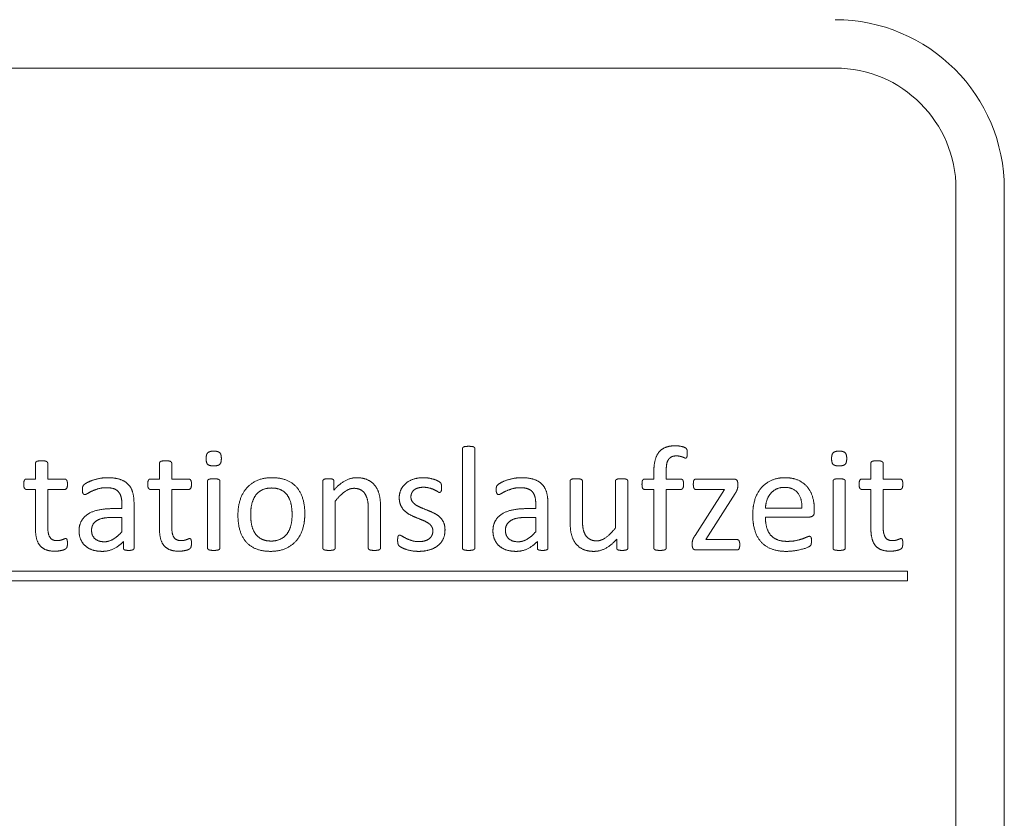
# Model space of a CAD drawing. Extents: x -118729 to -53705, y 33529 to 45095.
# Tile 77 of 83: x -56411 to -56399, y 35599 to 35609. Entities that reach past the tile are written whole.
import ezdxf

# ---------------------------------------------------------------- set-up
doc = ezdxf.new("R2010")
doc.units = 0
doc.header["$LTSCALE"] = 10
doc.header["$MEASUREMENT"] = 0
doc.layers.add('0N', color=7, linetype='CONTINUOUS', lineweight=0)

msp = doc.modelspace()

# ---------------------------------------------------------------- linework, layer by layer
at = {"layer": '0N'}
for p, q in [((-56459.669, 35608.467), (-56401.079, 35608.467)), ((-56399.579, 35606.967), (-56399.579, 35573.367)), ((-56398.979, 35573.367), (-56398.979, 35606.967)), ((-56405.704, 35603.746), (-56405.704, 35602.512)), ((-56405.551, 35602.512), (-56405.551, 35603.746)), ((-56411.004, 35603.566), (-56411.004, 35603.368)), ((-56410.852, 35603.368), (-56410.852, 35603.566)), ((-56409.465, 35603.566), (-56409.465, 35603.368)), ((-56409.313, 35603.368), (-56409.313, 35603.566)), ((-56400.635, 35603.566), (-56400.635, 35603.368)), ((-56400.483, 35603.368), (-56400.483, 35603.566)), ((-56411.004, 35603.368), (-56411.119, 35603.368)), ((-56410.638, 35603.368), (-56410.852, 35603.368)), ((-56409.465, 35603.368), (-56409.58, 35603.368)), ((-56409.099, 35603.368), (-56409.313, 35603.368)), ((-56403.329, 35603.368), (-56403.447, 35603.368)), ((-56403.329, 35603.453), (-56403.329, 35603.368)), ((-56403.176, 35603.368), (-56403.176, 35603.458)), ((-56402.99, 35603.368), (-56403.176, 35603.368)), ((-56402.331, 35603.368), (-56402.808, 35603.368)), ((-56400.635, 35603.368), (-56400.75, 35603.368)), ((-56400.269, 35603.368), (-56400.483, 35603.368)), ((-56411.12, 35603.241), (-56411.004, 35603.241)), ((-56411.004, 35603.241), (-56411.004, 35602.756)), ((-56410.852, 35602.778), (-56410.852, 35603.241)), ((-56410.852, 35603.241), (-56410.638, 35603.241)), ((-56409.581, 35603.241), (-56409.465, 35603.241)), ((-56409.465, 35603.241), (-56409.465, 35602.756)), ((-56409.313, 35602.778), (-56409.313, 35603.241)), ((-56409.313, 35603.241), (-56409.099, 35603.241)), ((-56408.868, 35603.344), (-56408.868, 35602.512)), ((-56408.715, 35602.512), (-56408.715, 35603.344)), ((-56407.437, 35603.344), (-56407.437, 35602.512)), ((-56407.299, 35603.233), (-56407.299, 35603.344)), ((-56404.368, 35603.344), (-56404.368, 35602.839)), ((-56404.215, 35602.859), (-56404.215, 35603.344)), ((-56403.805, 35603.344), (-56403.805, 35602.762)), ((-56403.652, 35602.512), (-56403.652, 35603.344)), ((-56403.447, 35603.241), (-56403.329, 35603.241)), ((-56403.329, 35603.241), (-56403.329, 35602.512)), ((-56403.176, 35602.512), (-56403.176, 35603.241)), ((-56403.176, 35603.241), (-56402.99, 35603.241)), ((-56402.452, 35603.239), (-56402.818, 35602.669)), ((-56402.808, 35603.239), (-56402.452, 35603.239)), ((-56402.287, 35603.283), (-56402.287, 35603.313)), ((-56401.105, 35603.344), (-56401.105, 35602.512)), ((-56400.953, 35602.512), (-56400.953, 35603.344)), ((-56400.751, 35603.241), (-56400.635, 35603.241)), ((-56400.635, 35603.241), (-56400.635, 35602.756)), ((-56400.483, 35603.241), (-56400.269, 35603.241)), ((-56400.483, 35602.778), (-56400.483, 35603.241)), ((-56402.685, 35602.618), (-56402.321, 35603.188)), ((-56409.932, 35603.002), (-56410.047, 35603.002)), ((-56409.932, 35603.067), (-56409.932, 35603.002)), ((-56409.781, 35602.512), (-56409.781, 35603.072)), ((-56407.284, 35602.512), (-56407.284, 35603.094)), ((-56406.873, 35603), (-56406.873, 35602.512)), ((-56406.721, 35602.512), (-56406.721, 35603.019)), ((-56404.795, 35603.002), (-56404.91, 35603.002)), ((-56404.795, 35603.067), (-56404.795, 35603.002)), ((-56404.644, 35602.512), (-56404.644, 35603.072)), ((-56401.491, 35603.009), (-56401.944, 35603.009)), ((-56401.337, 35602.964), (-56401.337, 35602.992)), ((-56410.063, 35602.892), (-56409.932, 35602.892)), ((-56409.932, 35602.892), (-56409.932, 35602.715)), ((-56404.926, 35602.892), (-56404.795, 35602.892)), ((-56404.795, 35602.892), (-56404.795, 35602.715)), ((-56401.944, 35602.898), (-56401.397, 35602.898)), ((-56403.79, 35602.623), (-56403.79, 35602.512)), ((-56409.912, 35602.595), (-56409.912, 35602.512)), ((-56404.775, 35602.595), (-56404.775, 35602.512)), ((-56402.852, 35602.578), (-56402.852, 35602.546)), ((-56402.296, 35602.618), (-56402.685, 35602.618)), ((-56402.808, 35602.49), (-56402.296, 35602.49)), ((-56400.179, 35602.227), (-56422.971, 35602.227)), ((-56400.179, 35602.107), (-56400.179, 35602.227)), ((-56422.971, 35602.107), (-56400.179, 35602.107))]:
    msp.add_line(p, q, dxfattribs=at)
for radius in [2.1, 1.5]:
    msp.add_arc((-56401.079, 35606.967), radius, 0, 90, dxfattribs=at)
for points in [[(-56405.628, 35603.775), (-56405.651, 35603.775), (-56405.68, 35603.772), (-56405.697, 35603.764), (-56405.704, 35603.753), (-56405.704, 35603.746)], [(-56405.551, 35603.746), (-56405.551, 35603.753), (-56405.559, 35603.764), (-56405.575, 35603.772), (-56405.604, 35603.775), (-56405.628, 35603.775)], [(-56403.061, 35603.782), (-56403.13, 35603.782), (-56403.23, 35603.744), (-56403.297, 35603.665), (-56403.329, 35603.54), (-56403.329, 35603.453)], [(-56402.914, 35603.685), (-56402.914, 35603.703), (-56402.916, 35603.728), (-56402.924, 35603.745), (-56402.935, 35603.756), (-56402.968, 35603.77), (-56403.029, 35603.782), (-56403.061, 35603.782)], [(-56408.791, 35603.715), (-56408.845, 35603.715), (-56408.886, 35603.676), (-56408.886, 35603.622)], [(-56408.886, 35603.622), (-56408.886, 35603.57), (-56408.846, 35603.532), (-56408.792, 35603.532)], [(-56408.792, 35603.532), (-56408.738, 35603.532), (-56408.697, 35603.57), (-56408.697, 35603.624)], [(-56408.697, 35603.624), (-56408.697, 35603.676), (-56408.737, 35603.715), (-56408.791, 35603.715)], [(-56403.176, 35603.458), (-56403.176, 35603.512), (-56403.164, 35603.586), (-56403.133, 35603.633), (-56403.086, 35603.656), (-56403.051, 35603.656)], [(-56403.051, 35603.656), (-56403.026, 35603.656), (-56402.988, 35603.648), (-56402.961, 35603.638), (-56402.942, 35603.629), (-56402.935, 35603.629)], [(-56402.935, 35603.629), (-56402.929, 35603.629), (-56402.922, 35603.633), (-56402.917, 35603.647), (-56402.914, 35603.668), (-56402.914, 35603.685)], [(-56401.029, 35603.715), (-56401.083, 35603.715), (-56401.123, 35603.676), (-56401.123, 35603.622)], [(-56401.123, 35603.622), (-56401.123, 35603.57), (-56401.084, 35603.532), (-56401.03, 35603.532)], [(-56401.03, 35603.532), (-56400.976, 35603.532), (-56400.935, 35603.57), (-56400.935, 35603.624)], [(-56400.935, 35603.624), (-56400.935, 35603.676), (-56400.975, 35603.715), (-56401.029, 35603.715)], [(-56410.928, 35603.595), (-56410.951, 35603.595), (-56410.98, 35603.592), (-56410.997, 35603.583), (-56411.004, 35603.571), (-56411.004, 35603.566)], [(-56410.852, 35603.566), (-56410.852, 35603.571), (-56410.86, 35603.583), (-56410.875, 35603.592), (-56410.905, 35603.595), (-56410.928, 35603.595)], [(-56409.389, 35603.595), (-56409.412, 35603.595), (-56409.441, 35603.592), (-56409.458, 35603.583), (-56409.465, 35603.571), (-56409.465, 35603.566)], [(-56409.313, 35603.566), (-56409.313, 35603.571), (-56409.32, 35603.583), (-56409.336, 35603.592), (-56409.366, 35603.595), (-56409.389, 35603.595)], [(-56400.56, 35603.595), (-56400.582, 35603.595), (-56400.612, 35603.592), (-56400.629, 35603.583), (-56400.635, 35603.571), (-56400.635, 35603.566)], [(-56400.483, 35603.566), (-56400.483, 35603.571), (-56400.491, 35603.583), (-56400.507, 35603.592), (-56400.536, 35603.595), (-56400.56, 35603.595)], [(-56411.119, 35603.368), (-56411.127, 35603.368), (-56411.138, 35603.361), (-56411.146, 35603.345), (-56411.15, 35603.321), (-56411.15, 35603.304)], [(-56410.607, 35603.304), (-56410.607, 35603.321), (-56410.611, 35603.345), (-56410.62, 35603.361), (-56410.631, 35603.368), (-56410.638, 35603.368)], [(-56410.109, 35603.386), (-56410.157, 35603.386), (-56410.251, 35603.368), (-56410.33, 35603.342), (-56410.391, 35603.309), (-56410.416, 35603.285), (-56410.422, 35603.258), (-56410.422, 35603.235)], [(-56409.781, 35603.072), (-56409.781, 35603.15), (-56409.816, 35603.266), (-56409.894, 35603.345), (-56410.019, 35603.386), (-56410.109, 35603.386)], [(-56409.58, 35603.368), (-56409.588, 35603.368), (-56409.599, 35603.361), (-56409.607, 35603.345), (-56409.611, 35603.321), (-56409.611, 35603.304)], [(-56409.068, 35603.304), (-56409.068, 35603.321), (-56409.071, 35603.345), (-56409.08, 35603.361), (-56409.092, 35603.368), (-56409.099, 35603.368)], [(-56408.792, 35603.372), (-56408.815, 35603.372), (-56408.844, 35603.369), (-56408.861, 35603.361), (-56408.868, 35603.35), (-56408.868, 35603.344)], [(-56408.715, 35603.344), (-56408.715, 35603.35), (-56408.723, 35603.361), (-56408.739, 35603.369), (-56408.768, 35603.372), (-56408.792, 35603.372)], [(-56408.068, 35603.386), (-56408.173, 35603.386), (-56408.332, 35603.317), (-56408.438, 35603.193), (-56408.491, 35603.023), (-56408.491, 35602.921)], [(-56407.661, 35602.937), (-56407.661, 35603.042), (-56407.711, 35603.209), (-56407.813, 35603.325), (-56407.965, 35603.386), (-56408.068, 35603.386)], [(-56407.368, 35603.372), (-56407.388, 35603.372), (-56407.414, 35603.37), (-56407.431, 35603.361), (-56407.437, 35603.351), (-56407.437, 35603.344)], [(-56407.299, 35603.344), (-56407.299, 35603.351), (-56407.306, 35603.361), (-56407.32, 35603.37), (-56407.348, 35603.372), (-56407.368, 35603.372)], [(-56407.019, 35603.386), (-56407.089, 35603.386), (-56407.229, 35603.312), (-56407.299, 35603.233)], [(-56406.721, 35603.019), (-56406.721, 35603.108), (-56406.751, 35603.235), (-56406.821, 35603.329), (-56406.935, 35603.386), (-56407.019, 35603.386)], [(-56406.186, 35603.386), (-56406.262, 35603.386), (-56406.375, 35603.345), (-56406.451, 35603.277), (-56406.489, 35603.188), (-56406.489, 35603.139)], [(-56405.964, 35603.264), (-56405.964, 35603.279), (-56405.966, 35603.299), (-56405.969, 35603.312), (-56405.976, 35603.324), (-56405.995, 35603.338), (-56406.033, 35603.357), (-56406.087, 35603.374), (-56406.153, 35603.386), (-56406.186, 35603.386)], [(-56404.972, 35603.386), (-56405.02, 35603.386), (-56405.114, 35603.368), (-56405.193, 35603.342), (-56405.254, 35603.309), (-56405.279, 35603.285), (-56405.286, 35603.258), (-56405.286, 35603.235)], [(-56404.644, 35603.072), (-56404.644, 35603.15), (-56404.679, 35603.266), (-56404.757, 35603.345), (-56404.882, 35603.386), (-56404.972, 35603.386)], [(-56404.292, 35603.372), (-56404.314, 35603.372), (-56404.344, 35603.37), (-56404.362, 35603.361), (-56404.368, 35603.351), (-56404.368, 35603.344)], [(-56404.215, 35603.344), (-56404.215, 35603.351), (-56404.223, 35603.361), (-56404.24, 35603.37), (-56404.269, 35603.372), (-56404.292, 35603.372)], [(-56403.728, 35603.372), (-56403.751, 35603.372), (-56403.78, 35603.37), (-56403.798, 35603.361), (-56403.805, 35603.351), (-56403.805, 35603.344)], [(-56403.652, 35603.344), (-56403.652, 35603.351), (-56403.66, 35603.361), (-56403.677, 35603.37), (-56403.706, 35603.372), (-56403.728, 35603.372)], [(-56403.447, 35603.368), (-56403.453, 35603.368), (-56403.465, 35603.361), (-56403.473, 35603.345), (-56403.476, 35603.321), (-56403.476, 35603.304)], [(-56402.96, 35603.304), (-56402.96, 35603.321), (-56402.964, 35603.345), (-56402.972, 35603.361), (-56402.984, 35603.368), (-56402.99, 35603.368)], [(-56402.808, 35603.368), (-56402.816, 35603.368), (-56402.828, 35603.361), (-56402.836, 35603.345), (-56402.839, 35603.32), (-56402.839, 35603.303)], [(-56402.287, 35603.313), (-56402.287, 35603.329), (-56402.294, 35603.35), (-56402.305, 35603.362), (-56402.321, 35603.368), (-56402.331, 35603.368)], [(-56401.702, 35603.386), (-56401.794, 35603.386), (-56401.941, 35603.321), (-56402.046, 35603.203), (-56402.101, 35603.032), (-56402.101, 35602.925)], [(-56401.337, 35602.992), (-56401.337, 35603.073), (-56401.379, 35603.217), (-56401.467, 35603.322), (-56401.604, 35603.386), (-56401.702, 35603.386)], [(-56401.03, 35603.372), (-56401.052, 35603.372), (-56401.082, 35603.369), (-56401.099, 35603.361), (-56401.105, 35603.35), (-56401.105, 35603.344)], [(-56400.953, 35603.344), (-56400.953, 35603.35), (-56400.961, 35603.361), (-56400.977, 35603.369), (-56401.006, 35603.372), (-56401.03, 35603.372)], [(-56400.75, 35603.368), (-56400.758, 35603.368), (-56400.769, 35603.361), (-56400.777, 35603.345), (-56400.782, 35603.321), (-56400.782, 35603.304)], [(-56400.239, 35603.304), (-56400.239, 35603.321), (-56400.242, 35603.345), (-56400.251, 35603.361), (-56400.262, 35603.368), (-56400.269, 35603.368)], [(-56411.15, 35603.304), (-56411.15, 35603.271), (-56411.133, 35603.241), (-56411.12, 35603.241)], [(-56410.638, 35603.241), (-56410.624, 35603.241), (-56410.607, 35603.271), (-56410.607, 35603.304)], [(-56410.422, 35603.235), (-56410.422, 35603.221), (-56410.419, 35603.199), (-56410.41, 35603.184), (-56410.4, 35603.176), (-56410.392, 35603.176)], [(-56410.392, 35603.176), (-56410.381, 35603.176), (-56410.336, 35603.203), (-56410.268, 35603.235), (-56410.179, 35603.262), (-56410.123, 35603.262)], [(-56410.123, 35603.262), (-56410.07, 35603.262), (-56409.998, 35603.237), (-56409.953, 35603.188), (-56409.932, 35603.115), (-56409.932, 35603.067)], [(-56409.611, 35603.304), (-56409.611, 35603.271), (-56409.594, 35603.241), (-56409.581, 35603.241)], [(-56409.099, 35603.241), (-56409.085, 35603.241), (-56409.068, 35603.271), (-56409.068, 35603.304)], [(-56408.333, 35602.931), (-56408.333, 35603.002), (-56408.303, 35603.122), (-56408.24, 35603.21), (-56408.142, 35603.258), (-56408.073, 35603.258)], [(-56408.073, 35603.258), (-56408, 35603.258), (-56407.902, 35603.205), (-56407.843, 35603.115), (-56407.819, 35602.995), (-56407.819, 35602.927)], [(-56407.284, 35603.094), (-56407.221, 35603.173), (-56407.108, 35603.254), (-56407.05, 35603.254)], [(-56407.05, 35603.254), (-56407.005, 35603.254), (-56406.937, 35603.22), (-56406.896, 35603.158), (-56406.873, 35603.071), (-56406.873, 35603)], [(-56406.344, 35603.147), (-56406.344, 35603.173), (-56406.324, 35603.218), (-56406.286, 35603.249), (-56406.228, 35603.267), (-56406.188, 35603.267)], [(-56406.188, 35603.267), (-56406.145, 35603.267), (-56406.078, 35603.247), (-56406.028, 35603.223), (-56405.997, 35603.203), (-56405.988, 35603.203)], [(-56405.988, 35603.203), (-56405.982, 35603.203), (-56405.973, 35603.21), (-56405.966, 35603.224), (-56405.964, 35603.248), (-56405.964, 35603.264)], [(-56405.286, 35603.235), (-56405.286, 35603.221), (-56405.282, 35603.199), (-56405.273, 35603.184), (-56405.263, 35603.176), (-56405.255, 35603.176)], [(-56405.255, 35603.176), (-56405.244, 35603.176), (-56405.199, 35603.203), (-56405.131, 35603.235), (-56405.042, 35603.262), (-56404.986, 35603.262)], [(-56404.986, 35603.262), (-56404.933, 35603.262), (-56404.861, 35603.237), (-56404.816, 35603.188), (-56404.795, 35603.115), (-56404.795, 35603.067)], [(-56403.476, 35603.304), (-56403.476, 35603.271), (-56403.461, 35603.241), (-56403.447, 35603.241)], [(-56402.99, 35603.241), (-56402.977, 35603.241), (-56402.96, 35603.271), (-56402.96, 35603.304)], [(-56402.839, 35603.303), (-56402.839, 35603.27), (-56402.822, 35603.239), (-56402.808, 35603.239)], [(-56402.321, 35603.188), (-56402.311, 35603.203), (-56402.299, 35603.227), (-56402.291, 35603.248), (-56402.287, 35603.271), (-56402.287, 35603.283)], [(-56401.944, 35603.009), (-56401.941, 35603.06), (-56401.91, 35603.153), (-56401.852, 35603.223), (-56401.767, 35603.266), (-56401.71, 35603.266)], [(-56401.71, 35603.266), (-56401.6, 35603.266), (-56401.488, 35603.13), (-56401.491, 35603.009)], [(-56400.782, 35603.304), (-56400.782, 35603.271), (-56400.765, 35603.241), (-56400.751, 35603.241)], [(-56400.269, 35603.241), (-56400.256, 35603.241), (-56400.239, 35603.271), (-56400.239, 35603.304)], [(-56406.489, 35603.139), (-56406.489, 35603.084), (-56406.453, 35603.004), (-56406.394, 35602.946), (-56406.319, 35602.907), (-56406.241, 35602.875), (-56406.167, 35602.847), (-56406.108, 35602.81), (-56406.072, 35602.761), (-56406.072, 35602.726)], [(-56405.921, 35602.739), (-56405.921, 35602.793), (-56405.957, 35602.87), (-56406.017, 35602.926), (-56406.093, 35602.964), (-56406.171, 35602.996), (-56406.248, 35603.025), (-56406.306, 35603.062), (-56406.344, 35603.111), (-56406.344, 35603.147)], [(-56410.047, 35603.002), (-56410.144, 35603.002), (-56410.299, 35602.969), (-56410.406, 35602.9), (-56410.463, 35602.796), (-56410.463, 35602.725)], [(-56404.91, 35603.002), (-56405.007, 35603.002), (-56405.162, 35602.969), (-56405.269, 35602.9), (-56405.326, 35602.796), (-56405.326, 35602.725)], [(-56410.308, 35602.733), (-56410.308, 35602.77), (-56410.279, 35602.829), (-56410.217, 35602.871), (-56410.125, 35602.892), (-56410.063, 35602.892)], [(-56408.491, 35602.921), (-56408.491, 35602.815), (-56408.442, 35602.649), (-56408.34, 35602.533), (-56408.188, 35602.472), (-56408.086, 35602.472)], [(-56408.078, 35602.6), (-56408.151, 35602.6), (-56408.25, 35602.653), (-56408.309, 35602.742), (-56408.333, 35602.863), (-56408.333, 35602.931)], [(-56408.086, 35602.472), (-56407.98, 35602.472), (-56407.821, 35602.542), (-56407.714, 35602.664), (-56407.661, 35602.836), (-56407.661, 35602.937)], [(-56407.819, 35602.927), (-56407.819, 35602.855), (-56407.848, 35602.735), (-56407.912, 35602.649), (-56408.01, 35602.6), (-56408.078, 35602.6)], [(-56405.171, 35602.733), (-56405.171, 35602.77), (-56405.142, 35602.829), (-56405.08, 35602.871), (-56404.988, 35602.892), (-56404.926, 35602.892)], [(-56402.101, 35602.925), (-56402.101, 35602.812), (-56402.047, 35602.642), (-56401.942, 35602.529), (-56401.788, 35602.472), (-56401.686, 35602.472)], [(-56401.672, 35602.596), (-56401.748, 35602.596), (-56401.851, 35602.639), (-56401.915, 35602.717), (-56401.944, 35602.829), (-56401.944, 35602.898)], [(-56401.397, 35602.898), (-56401.373, 35602.898), (-56401.337, 35602.928), (-56401.337, 35602.964)], [(-56411.004, 35602.756), (-56411.004, 35602.684), (-56410.977, 35602.578), (-56410.918, 35602.508), (-56410.826, 35602.474), (-56410.76, 35602.474)], [(-56410.735, 35602.605), (-56410.801, 35602.605), (-56410.852, 35602.693), (-56410.852, 35602.778)], [(-56409.465, 35602.756), (-56409.465, 35602.684), (-56409.438, 35602.578), (-56409.379, 35602.508), (-56409.287, 35602.474), (-56409.221, 35602.474)], [(-56409.195, 35602.605), (-56409.262, 35602.605), (-56409.313, 35602.693), (-56409.313, 35602.778)], [(-56404.368, 35602.839), (-56404.368, 35602.749), (-56404.338, 35602.623), (-56404.268, 35602.527), (-56404.154, 35602.472), (-56404.071, 35602.472)], [(-56404.039, 35602.602), (-56404.084, 35602.602), (-56404.151, 35602.636), (-56404.194, 35602.698), (-56404.215, 35602.786), (-56404.215, 35602.859)], [(-56403.805, 35602.762), (-56403.869, 35602.684), (-56403.982, 35602.602), (-56404.039, 35602.602)], [(-56400.635, 35602.756), (-56400.635, 35602.684), (-56400.608, 35602.578), (-56400.55, 35602.508), (-56400.457, 35602.474), (-56400.392, 35602.474)], [(-56400.366, 35602.605), (-56400.433, 35602.605), (-56400.483, 35602.693), (-56400.483, 35602.778)], [(-56410.629, 35602.631), (-56410.635, 35602.631), (-56410.655, 35602.623), (-56410.68, 35602.613), (-56410.714, 35602.605), (-56410.735, 35602.605)], [(-56410.607, 35602.574), (-56410.607, 35602.591), (-56410.611, 35602.613), (-56410.615, 35602.626), (-56410.624, 35602.631), (-56410.629, 35602.631)], [(-56410.463, 35602.725), (-56410.463, 35602.666), (-56410.421, 35602.571), (-56410.347, 35602.506), (-56410.241, 35602.472), (-56410.175, 35602.472)], [(-56410.151, 35602.591), (-56410.225, 35602.591), (-56410.308, 35602.668), (-56410.308, 35602.733)], [(-56409.932, 35602.715), (-56409.989, 35602.652), (-56410.091, 35602.591), (-56410.151, 35602.591)], [(-56409.089, 35602.631), (-56409.096, 35602.631), (-56409.115, 35602.623), (-56409.141, 35602.613), (-56409.175, 35602.605), (-56409.195, 35602.605)], [(-56409.068, 35602.574), (-56409.068, 35602.591), (-56409.071, 35602.613), (-56409.076, 35602.626), (-56409.085, 35602.631), (-56409.089, 35602.631)], [(-56406.483, 35602.673), (-56406.49, 35602.673), (-56406.5, 35602.667), (-56406.506, 35602.652), (-56406.509, 35602.628), (-56406.509, 35602.61)], [(-56406.244, 35602.593), (-56406.296, 35602.593), (-56406.375, 35602.618), (-56406.434, 35602.649), (-56406.473, 35602.673), (-56406.483, 35602.673)], [(-56406.247, 35602.472), (-56406.175, 35602.472), (-56406.055, 35602.507), (-56405.968, 35602.575), (-56405.921, 35602.675), (-56405.921, 35602.739)], [(-56406.072, 35602.726), (-56406.072, 35602.693), (-56406.097, 35602.643), (-56406.143, 35602.61), (-56406.206, 35602.593), (-56406.244, 35602.593)], [(-56405.326, 35602.725), (-56405.326, 35602.666), (-56405.284, 35602.571), (-56405.21, 35602.506), (-56405.104, 35602.472), (-56405.038, 35602.472)], [(-56405.014, 35602.591), (-56405.088, 35602.591), (-56405.171, 35602.668), (-56405.171, 35602.733)], [(-56404.795, 35602.715), (-56404.852, 35602.652), (-56404.954, 35602.591), (-56405.014, 35602.591)], [(-56404.071, 35602.472), (-56404, 35602.472), (-56403.861, 35602.544), (-56403.79, 35602.623)], [(-56402.818, 35602.669), (-56402.828, 35602.654), (-56402.84, 35602.631), (-56402.848, 35602.61), (-56402.852, 35602.59), (-56402.852, 35602.578)], [(-56401.397, 35602.659), (-56401.408, 35602.659), (-56401.452, 35602.64), (-56401.52, 35602.615), (-56401.612, 35602.596), (-56401.672, 35602.596)], [(-56401.372, 35602.599), (-56401.372, 35602.616), (-56401.375, 35602.64), (-56401.38, 35602.652), (-56401.39, 35602.659), (-56401.397, 35602.659)], [(-56400.26, 35602.631), (-56400.267, 35602.631), (-56400.286, 35602.623), (-56400.312, 35602.613), (-56400.346, 35602.605), (-56400.366, 35602.605)], [(-56400.239, 35602.574), (-56400.239, 35602.591), (-56400.242, 35602.613), (-56400.247, 35602.626), (-56400.256, 35602.631), (-56400.26, 35602.631)], [(-56410.76, 35602.474), (-56410.739, 35602.474), (-56410.697, 35602.48), (-56410.659, 35602.488), (-56410.63, 35602.501), (-56410.615, 35602.516), (-56410.607, 35602.547), (-56410.607, 35602.574)], [(-56410.175, 35602.472), (-56410.1, 35602.472), (-56409.966, 35602.537), (-56409.912, 35602.595)], [(-56409.912, 35602.512), (-56409.912, 35602.501), (-56409.9, 35602.49), (-56409.87, 35602.484), (-56409.847, 35602.484)], [(-56409.847, 35602.484), (-56409.822, 35602.484), (-56409.796, 35602.49), (-56409.781, 35602.501), (-56409.781, 35602.512)], [(-56409.221, 35602.474), (-56409.2, 35602.474), (-56409.158, 35602.48), (-56409.12, 35602.488), (-56409.091, 35602.501), (-56409.076, 35602.516), (-56409.068, 35602.547), (-56409.068, 35602.574)], [(-56408.868, 35602.512), (-56408.868, 35602.506), (-56408.861, 35602.495), (-56408.844, 35602.488), (-56408.815, 35602.484), (-56408.792, 35602.484)], [(-56408.792, 35602.484), (-56408.768, 35602.484), (-56408.739, 35602.488), (-56408.723, 35602.495), (-56408.715, 35602.506), (-56408.715, 35602.512)], [(-56407.437, 35602.512), (-56407.437, 35602.506), (-56407.43, 35602.495), (-56407.413, 35602.488), (-56407.384, 35602.484), (-56407.361, 35602.484)], [(-56407.361, 35602.484), (-56407.337, 35602.484), (-56407.308, 35602.488), (-56407.292, 35602.495), (-56407.284, 35602.506), (-56407.284, 35602.512)], [(-56406.873, 35602.512), (-56406.873, 35602.506), (-56406.865, 35602.495), (-56406.849, 35602.488), (-56406.82, 35602.484), (-56406.797, 35602.484)], [(-56406.797, 35602.484), (-56406.774, 35602.484), (-56406.745, 35602.488), (-56406.729, 35602.495), (-56406.721, 35602.506), (-56406.721, 35602.512)], [(-56406.509, 35602.61), (-56406.509, 35602.582), (-56406.5, 35602.548), (-56406.48, 35602.53), (-56406.435, 35602.507), (-56406.372, 35602.485), (-56406.292, 35602.472), (-56406.247, 35602.472)], [(-56405.704, 35602.512), (-56405.704, 35602.506), (-56405.697, 35602.495), (-56405.68, 35602.488), (-56405.651, 35602.484), (-56405.628, 35602.484)], [(-56405.628, 35602.484), (-56405.604, 35602.484), (-56405.575, 35602.488), (-56405.559, 35602.495), (-56405.551, 35602.506), (-56405.551, 35602.512)], [(-56405.038, 35602.472), (-56404.963, 35602.472), (-56404.829, 35602.537), (-56404.775, 35602.595)], [(-56404.775, 35602.512), (-56404.775, 35602.501), (-56404.763, 35602.49), (-56404.733, 35602.484), (-56404.71, 35602.484)], [(-56404.71, 35602.484), (-56404.685, 35602.484), (-56404.659, 35602.49), (-56404.644, 35602.501), (-56404.644, 35602.512)], [(-56403.79, 35602.512), (-56403.79, 35602.506), (-56403.785, 35602.495), (-56403.769, 35602.488), (-56403.742, 35602.484), (-56403.72, 35602.484)], [(-56403.72, 35602.484), (-56403.701, 35602.484), (-56403.674, 35602.488), (-56403.659, 35602.495), (-56403.652, 35602.506), (-56403.652, 35602.512)], [(-56403.329, 35602.512), (-56403.329, 35602.506), (-56403.322, 35602.495), (-56403.305, 35602.488), (-56403.275, 35602.484), (-56403.253, 35602.484)], [(-56403.253, 35602.484), (-56403.23, 35602.484), (-56403.201, 35602.488), (-56403.184, 35602.495), (-56403.176, 35602.506), (-56403.176, 35602.512)], [(-56402.852, 35602.546), (-56402.852, 35602.516), (-56402.827, 35602.49), (-56402.808, 35602.49)], [(-56402.262, 35602.554), (-56402.262, 35602.572), (-56402.268, 35602.597), (-56402.276, 35602.611), (-56402.288, 35602.618), (-56402.296, 35602.618)], [(-56402.296, 35602.49), (-56402.288, 35602.49), (-56402.275, 35602.497), (-56402.268, 35602.512), (-56402.262, 35602.537), (-56402.262, 35602.554)], [(-56401.686, 35602.472), (-56401.627, 35602.472), (-56401.522, 35602.49), (-56401.443, 35602.511), (-56401.394, 35602.535), (-56401.384, 35602.545), (-56401.377, 35602.556), (-56401.375, 35602.57), (-56401.372, 35602.588), (-56401.372, 35602.599)], [(-56401.105, 35602.512), (-56401.105, 35602.506), (-56401.099, 35602.495), (-56401.082, 35602.488), (-56401.052, 35602.484), (-56401.03, 35602.484)], [(-56401.03, 35602.484), (-56401.006, 35602.484), (-56400.977, 35602.488), (-56400.961, 35602.495), (-56400.953, 35602.506), (-56400.953, 35602.512)], [(-56400.392, 35602.474), (-56400.371, 35602.474), (-56400.329, 35602.48), (-56400.291, 35602.488), (-56400.261, 35602.501), (-56400.247, 35602.516), (-56400.239, 35602.547), (-56400.239, 35602.574)]]:
    msp.add_open_spline(points, degree=2, dxfattribs=at)

doc.saveas('drawing.dxf')
